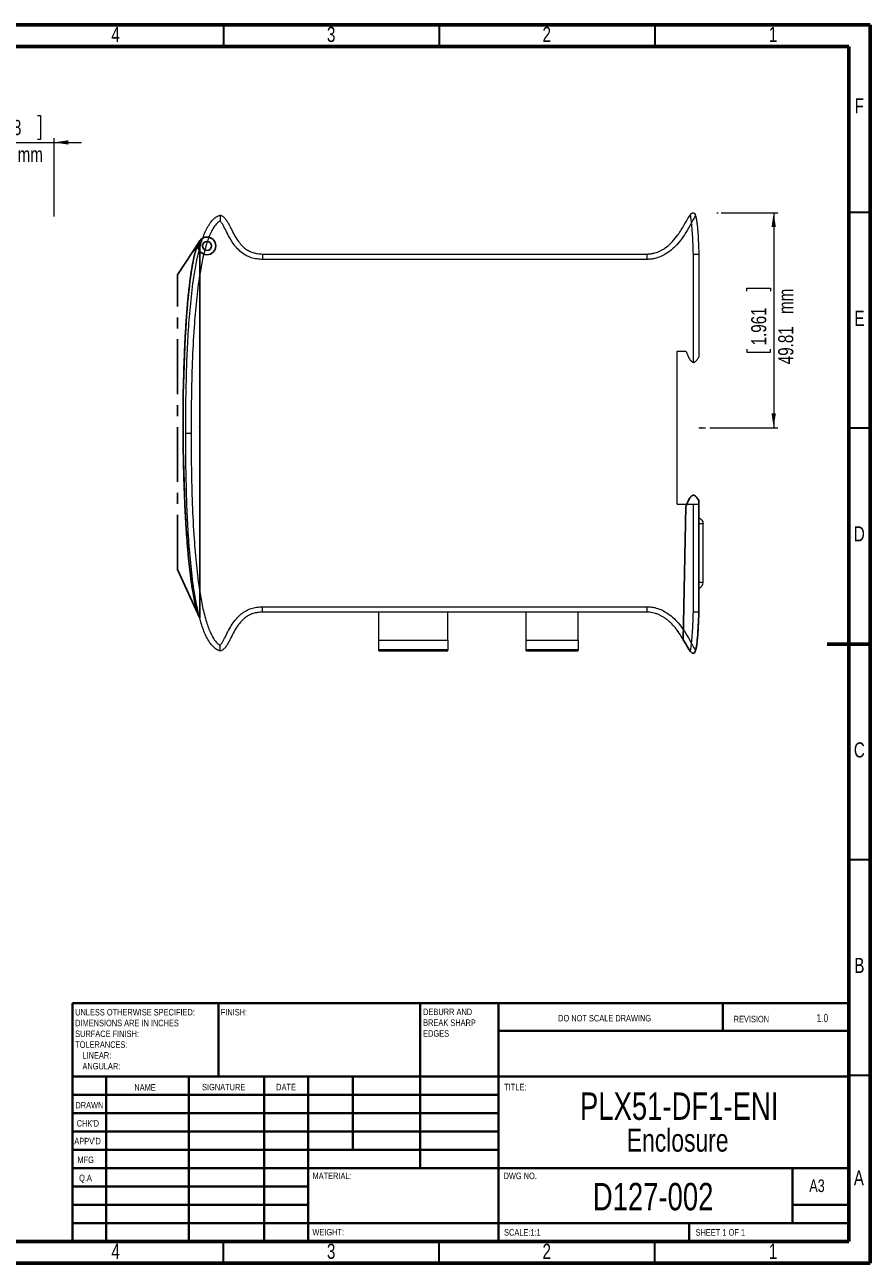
# Model space of a CAD drawing. Header units: millimetres. Extents: x 15 to 415, y 5 to 292.
# Tile 3 of 3: x 219 to 415, y 5 to 292. Entities that reach past the tile are written whole.
import ezdxf

# ---------------------------------------------------------------- set-up
doc = ezdxf.new("R2010")
doc.units = ezdxf.units.MM
doc.header["$PDSIZE"] = -1
doc.linetypes.add('CENTERX2', pattern=[20.32, 12.7, -2.54, 2.54, -2.54])
doc.styles.add('SLDTEXTSTYLE0', font='TXT', dxfattribs={"width": 0.75})
doc.styles.add('SLDTEXTSTYLE1', font='TXT', dxfattribs={"width": 0.686449})
doc.styles.add('SLDTEXTSTYLE2', font='TXT', dxfattribs={"width": 0.6875})
doc.dimstyles.new('SLDDIMSTYLE0', dxfattribs={"dimtxt": 3.5, "dimasz": 3.302, "dimexe": 0, "dimexo": 0.0625, "dimgap": 0.875, "dimtad": 1, "dimrnd": 1e-09, "dimzin": 12, "dimdsep": 46, "dimtxsty": 'SLDTEXTSTYLE0', "dimsah": 1, "dimcen": 0.09, "dimadec": 0, "dimazin": 3, "dimtfac": 1, "dimtofl": 0, "dimtmove": 0, "dimatfit": 3, "dimfxl": 1, "dimfrac": 2, "dimtolj": 1, "dimtzin": 12, "dimarcsym": 0})
doc.dimstyles.new('SLDDIMSTYLE1', dxfattribs={"dimtxt": 3.5, "dimasz": 3.302, "dimexe": 0, "dimexo": 0.0625, "dimgap": 0.875, "dimtad": 1, "dimrnd": 1e-09, "dimzin": 4, "dimdsep": 46, "dimtxsty": 'SLDTEXTSTYLE0', "dimsah": 1, "dimcen": 0.09, "dimadec": 0, "dimazin": 1, "dimtfac": 1, "dimtmove": 0, "dimatfit": 0, "dimfxl": 1, "dimfrac": 2, "dimtolj": 1, "dimtzin": 12, "dimarcsym": 0})

# ---------------------------------------------------------------- blocks, each defined once
blk = doc.blocks.new('SW_NOTE_0')
at = {"color": 0, "linetype": 'Continuous', "lineweight": 0, "char_height": 1.5, "attachment_point": 1, "style": 'SLDTEXTSTYLE0'}
for s, insert in [('UNLESS OTHERWISE SPECIFIED:', (0, 1.93)), ('DIMENSIONS ARE IN INCHES', (0, -0.57)), ('TOLERANCES:', (0, -5.57)), ('SURFACE FINISH:', (0, -3.07)), ('LINEAR:', (1.69, -8.07)), ('ANGULAR:', (1.69, -10.57))]:
    blk.add_mtext(s, dxfattribs=dict(at, insert=insert))
blk = doc.blocks.new('SW_NOTE_1')
at = {"color": 0, "linetype": 'Continuous', "lineweight": 0, "char_height": 1.5, "attachment_point": 1, "style": 'SLDTEXTSTYLE0'}
for s, insert in [('DEBURR AND', (0, 1.93)), ('BREAK SHARP', (0, -0.57)), ('EDGES', (0, -3.07))]:
    blk.add_mtext(s, dxfattribs=dict(at, insert=insert))
blk = doc.blocks.new('SW_NOTE_2')
at = {"color": 0, "linetype": 'Continuous', "lineweight": 0, "attachment_point": 2, "style": 'SLDTEXTSTYLE0'}
for s, insert, char_height in [('PLX51-DF1-ENI', (28.08, 8.19), 6.35), ('Enclosure', (27.73, -0.23), 5.292)]:
    blk.add_mtext(s, dxfattribs=dict(at, insert=insert, char_height=char_height))
blk = doc.blocks.new('_D_2')
at = {"color": 7, "linetype": 'Continuous', "lineweight": 0}
for p, q in [((208.44, 271), (207.73, 271)), ((207.73, 271), (207.73, 265.44)), ((221.85, 271), (222.56, 271)), ((222.56, 271), (222.56, 265.44)), ((202.92, 264.73), (196.57, 264.73)), ((202.92, 247.53), (202.92, 265.73)), ((202.92, 264.73), (225.72, 264.73)), ((207.73, 265.44), (208.44, 265.44)), ((222.56, 265.44), (221.85, 265.44)), ((225.72, 247.53), (225.72, 265.73)), ((225.72, 264.73), (232.07, 264.73))]:
    blk.add_line(p, q, dxfattribs=at)
for points in [[(202.92, 264.73), (199.62, 265.24), (199.62, 264.23)], [(225.72, 264.73), (229.02, 264.23), (229.02, 265.24)]]:
    blk.add_solid(points, dxfattribs=at)
at = {"color": 7, "linetype": 'Continuous', "lineweight": 0, "char_height": 3.5, "attachment_point": 1, "style": 'SLDTEXTSTYLE0'}
for s, insert in [('0.898', (209.32, 269.95)), ('22.80', (204.3, 263.69)), ('mm', (217.25, 263.69))]:
    blk.add_mtext(s, dxfattribs=dict(at, insert=insert))
blk = doc.blocks.new('_D_3')
at = {"color": 7, "linetype": 'Continuous', "lineweight": 0}
for p, q in [((380.4, 248.44), (393.6, 248.44)), ((392.6, 248.44), (392.6, 198.63)), ((386.34, 230.24), (386.34, 230.95)), ((386.34, 230.95), (391.89, 230.95)), ((391.89, 230.95), (391.89, 230.24)), ((386.34, 216.82), (386.34, 216.11)), ((386.34, 216.11), (391.89, 216.11)), ((391.89, 216.11), (391.89, 216.82)), ((377.78, 198.63), (393.6, 198.63))]:
    blk.add_line(p, q, dxfattribs=at)
for points in [[(392.6, 248.44), (392.1, 245.13), (393.11, 245.13)], [(392.6, 198.63), (393.11, 201.93), (392.1, 201.93)]]:
    blk.add_solid(points, dxfattribs=at)
at = {"color": 7, "linetype": 'Continuous', "lineweight": 0, "char_height": 3.5, "attachment_point": 1, "rotation": 90, "style": 'SLDTEXTSTYLE0'}
for s, insert in [('mm', (393.65, 224.98)), ('1.961', (387.38, 217.71)), ('49.81', (393.65, 213.34))]:
    blk.add_mtext(s, dxfattribs=dict(at, insert=insert))

msp = doc.modelspace()

# ---------------------------------------------------------------- linework, layer by layer
at = {"color": 7, "linetype": 'Continuous', "lineweight": 60}
for p, q in [((15, 292), (415, 292)), ((415, 292), (415, 5)), ((20, 287), (410, 287)), ((410, 287), (410, 10)), ((415, 148.5), (405, 148.5)), ((410, 65.25), (410, 10)), ((410, 10), (20, 10)), ((410, 10), (222.8, 10)), ((415, 5), (15, 5))]:
    msp.add_line(p, q, dxfattribs=at)
at = {"color": 7, "linetype": 'Continuous', "lineweight": 30}
for p, q in [((265, 292), (265, 287)), ((315, 292), (315, 287)), ((365, 292), (365, 287)), ((415, 248.5), (410, 248.5)), ((415, 198.5), (410, 198.5)), ((415, 98.5), (410, 98.5)), ((415, 48.5), (410, 48.5)), ((265, 5), (265, 10)), ((315, 5), (315, 10)), ((365, 5), (365, 10))]:
    msp.add_line(p, q, dxfattribs=at)
at = {"color": 7, "linetype": 'Continuous', "lineweight": 15}
for p, q in [((373.268, 247.913), (373.366, 248.029)), ((374.422, 247.88), (374.498, 247.694)), ((259.496, 241.954), (259.496, 241.963)), ((274.013, 238.878), (274.013, 237.628)), ((274.013, 238.878), (363.234, 238.878)), ((364.734, 239.053), (364.922, 239.12)), ((373.984, 213.753), (373.984, 238.859)), ((375.234, 238.878), (375.234, 215.034)), ((363.231, 237.628), (274.013, 237.628)), ((370.234, 216.378), (372.234, 216.378)), ((370.234, 180.878), (370.234, 216.378)), ((256.234, 197.378), (257.484, 197.378)), ((370.234, 180.878), (373.984, 180.878)), ((373.984, 155.897), (373.984, 180.878)), ((373.984, 180.878), (375.234, 180.878)), ((375.234, 181.722), (375.234, 180.878)), ((375.234, 180.878), (375.234, 155.878)), ((376.234, 176.32), (375.234, 176.32)), ((376.234, 162.82), (376.234, 176.32)), ((375.234, 162.82), (376.234, 162.82)), ((274.013, 155.878), (274.013, 157.128)), ((274.013, 157.128), (363.231, 157.128)), ((363.234, 155.878), (274.013, 155.878)), ((300.996, 149.378), (300.996, 155.878)), ((316.996, 149.378), (316.996, 155.878)), ((335.234, 149.378), (335.234, 155.878)), ((347.234, 149.378), (347.234, 155.878)), ((259.496, 154.463), (259.496, 154.615)), ((300.996, 149.378), (316.996, 149.378)), ((300.996, 147.128), (300.996, 149.378)), ((316.996, 149.378), (316.996, 147.128)), ((335.234, 149.378), (347.234, 149.378)), ((335.234, 147.128), (335.234, 149.378)), ((347.234, 149.378), (347.234, 147.128)), ((370.234, 151.652), (370.445, 151.335)), ((371.637, 149.483), (372.289, 148.369)), ((316.996, 147.128), (300.996, 147.128)), ((300.996, 146.878), (300.996, 147.128)), ((300.996, 146.878), (316.996, 146.878)), ((316.996, 146.878), (316.996, 147.128)), ((347.234, 147.128), (335.234, 147.128)), ((335.234, 146.878), (335.234, 147.128)), ((335.234, 146.878), (347.234, 146.878)), ((347.234, 146.878), (347.234, 147.128)), ((372.942, 147.299), (373.311, 146.782)), ((374.453, 146.943), (374.527, 147.177))]:
    msp.add_line(p, q, dxfattribs=at)
at = {"color": 7, "linetype": 'Continuous', "lineweight": 0}
for p, q in [((379.398, 248.436), (379.748, 248.436)), ((375.243, 198.628), (376.781, 198.628))]:
    msp.add_line(p, q, dxfattribs=at)
at = {"color": 7, "linetype": 'CENTERX2'}
for p, q in [((254.332, 234.065), (259.496, 241.963)), ((254.332, 165.764), (254.332, 234.065)), ((259.496, 154.463), (254.332, 165.764))]:
    msp.add_line(p, q, dxfattribs=at)
at = {"color": 7, "linetype": 'Continuous'}
for p, q in [((259.496, 154.463), (259.496, 241.963)), ((375.234, 181.722), (375.234, 155.878)), ((372.234, 180.378), (371.637, 149.483))]:
    msp.add_line(p, q, dxfattribs=at)
at = {"color": 7, "linetype": 'Continuous', "lineweight": 40}
for p, q in [((230, 65.25), (410, 65.25)), ((230, 65.25), (230, 10)), ((263.8, 48.25), (263.8, 65.25)), ((310.6, 65.25), (310.6, 27)), ((328.8, 65.25), (328.8, 10)), ((380.8, 58.875), (380.8, 65.25)), ((410, 58.875), (328.8, 58.875)), ((410, 48.25), (230, 48.25)), ((237.8, 48.25), (237.8, 10)), ((256.991, 48.25), (256.991, 10)), ((274.399, 48.25), (274.399, 10)), ((284.6, 10), (284.6, 48.25)), ((295, 31.25), (295, 48.25)), ((328.8, 44), (230, 44)), ((328.8, 39.75), (230, 39.75)), ((328.8, 35.5), (230, 35.5)), ((328.8, 31.25), (230, 31.25)), ((284.6, 27), (230, 27)), ((284.6, 27), (410, 27)), ((397, 14.25), (397, 27)), ((284.6, 22.75), (230, 22.75)), ((284.6, 18.5), (230, 18.5)), ((410, 18.5), (397, 18.5)), ((230, 14.25), (410, 14.25)), ((373, 10), (373, 14.25))]:
    msp.add_line(p, q, dxfattribs=at)
at = {"color": 7, "linetype": 'Continuous', "flags": 128}
for points in [[(259.496, 154.463), (259.282, 154.972), (259.073, 155.548), (258.871, 156.186), (258.675, 156.887), (258.485, 157.647), (258.301, 158.465), (258.123, 159.339), (257.934, 160.362), (257.753, 161.448), (257.579, 162.594), (257.412, 163.797), (257.253, 165.054), (257.102, 166.364), (256.958, 167.724), (256.821, 169.13), (256.691, 170.581), (256.569, 172.073), (256.457, 173.577), (256.351, 175.116), (256.253, 176.688), (256.161, 178.291), (256.037, 180.771), (255.929, 183.307), (255.837, 185.889), (255.761, 188.51), (255.702, 191.161), (255.659, 193.833), (255.63, 196.997), (255.624, 200.165), (255.64, 203.323), (255.679, 206.456), (255.722, 208.711), (255.776, 210.941), (255.843, 213.139), (255.922, 215.301), (256.013, 217.42), (256.116, 219.493), (256.23, 221.512), (256.329, 223.058), (256.435, 224.566), (256.549, 226.033), (256.67, 227.456), (256.798, 228.832), (256.934, 230.16), (257.078, 231.435), (257.209, 232.507), (257.346, 233.536), (257.489, 234.52), (257.638, 235.457), (257.792, 236.345), (257.952, 237.183), (258.118, 237.97), (258.289, 238.702), (258.448, 239.312), (258.611, 239.876), (258.779, 240.393), (258.951, 240.862), (259.129, 241.28), (259.31, 241.648), (259.496, 241.963)], [(372.234, 180.378), (372.43, 180.846), (372.615, 181.262), (372.79, 181.629), (372.957, 181.948), (373.114, 182.222), (373.265, 182.451), (373.434, 182.667), (373.595, 182.827), (373.749, 182.934), (373.898, 182.991), (374.063, 182.999), (374.224, 182.951), (374.385, 182.851), (374.545, 182.703), (374.709, 182.512), (374.877, 182.282), (375.052, 182.017), (375.234, 181.722)], [(371.637, 149.483), (371.921, 149.001), (372.19, 148.539), (372.445, 148.104), (372.686, 147.701), (372.914, 147.338), (373.085, 147.084), (373.247, 146.862), (373.402, 146.673), (373.549, 146.521), (373.689, 146.41), (373.816, 146.344), (373.936, 146.32), (374.05, 146.339), (374.159, 146.405), (374.245, 146.498), (374.327, 146.626), (374.406, 146.792), (374.494, 147.037), (374.577, 147.339), (374.647, 147.658), (374.714, 148.025), (374.777, 148.443), (374.836, 148.913), (374.893, 149.447), (374.947, 150.039), (374.997, 150.691), (375.044, 151.404), (375.088, 152.18), (375.121, 152.836), (375.152, 153.532), (375.181, 154.271), (375.208, 155.053), (375.234, 155.878)]]:
    msp.add_lwpolyline(points, dxfattribs=at)
at = {"color": 7, "linetype": 'Continuous', "lineweight": 15, "flags": 128}
msp.add_lwpolyline([(260.174, 242.554), (259.828, 242.315), (259.496, 241.954)], dxfattribs=at)
at = {"color": 7, "linetype": 'Continuous'}
for radius in [2.051, 1.051]:
    msp.add_circle((261.162, 240.757), radius, dxfattribs=at)
at = {"color": 7, "linetype": 'Continuous', "lineweight": 15}
for points, knots in [([(256.234, 197.378), (256.257, 201.481), (256.292, 207.638), (256.575, 215.843), (256.909, 222.005), (257.419, 228.169), (258.079, 233.491), (258.89, 237.95), (259.607, 240.829), (260.322, 242.946), (260.877, 244.289), (261.535, 245.541), (262.186, 246.461), (262.804, 247.089), (263.269, 247.448), (263.749, 247.721), (264.071, 247.825), (264.234, 247.878)], [0, 0, 0, 0, 0.23482882, 0.35233688, 0.46989233, 0.58798155, 0.70626845, 0.77663762, 0.84729762, 0.87582215, 0.90446556, 0.93034313, 0.95666279, 0.96856864, 0.98067338, 0.99022165, 1, 1, 1, 1]), ([(264.234, 247.878), (264.235, 247.864), (264.235, 247.837), (264.24, 247.627), (264.241, 247.315), (264.23, 246.933), (264.204, 246.66), (264.189, 246.529), (264.188, 246.526)], [0, 0, 0, 0, 0.1998494, 0.3996611, 0.6005941, 0.8054992, 0.9964134, 1, 1, 1, 1]), ([(264.234, 247.878), (264.234, 247.878), (264.316, 247.86), (264.479, 247.81), (264.744, 247.677), (265.018, 247.474), (265.298, 247.191), (265.557, 246.863), (265.861, 246.409), (266.187, 245.838), (266.668, 244.91), (267.258, 243.725), (268.014, 242.397), (268.876, 241.213), (269.794, 240.299), (270.792, 239.622), (271.804, 239.183), (272.893, 238.921), (273.636, 238.893), (274.013, 238.878)], [0, 0, 0, 0, 0.0000043, 0.0178483, 0.0361803, 0.0628213, 0.0901769, 0.1208686, 0.1517919, 0.2063246, 0.2609979, 0.374643, 0.4884643, 0.5861719, 0.6860743, 0.7627211, 0.8418612, 0.9198594, 1, 1, 1, 1]), ([(363.234, 238.878), (363.234, 238.878), (363.582, 238.876), (364.289, 238.934), (365.418, 239.216), (366.594, 239.731), (367.902, 240.578), (369.204, 241.76), (370.568, 243.494), (371.627, 245.224), (372.524, 246.825), (373.042, 247.584), (373.301, 247.963)], [0, 0, 0, 0, 0.00000422, 0.07336089, 0.14875328, 0.24437563, 0.34270718, 0.47607913, 0.61310691, 0.80648273, 0.90316981, 1, 1, 1, 1]), ([(373.301, 247.963), (373.41, 248.094), (373.56, 248.272), (373.784, 248.406), (373.895, 248.436), (373.972, 248.438), (374.046, 248.422), (374.148, 248.37), (374.343, 248.163), (374.425, 247.922), (374.487, 247.74)], [0, 0, 0, 0, 0.2889411, 0.3946849, 0.4402412, 0.4829926, 0.5253429, 0.5700269, 0.6759339, 1, 1, 1, 1]), ([(373.549, 246.063), (373.524, 246.272), (373.475, 246.688), (373.406, 247.19), (373.355, 247.541), (373.325, 247.759), (373.305, 247.926), (373.302, 247.95), (373.301, 247.963)], [0, 0, 0, 0, 0.2494885, 0.4983867, 0.62454, 0.7457617, 0.8669931, 1, 1, 1, 1]), ([(373.549, 246.063), (373.654, 246.247), (373.865, 246.613), (374.119, 247.053), (374.291, 247.363), (374.395, 247.557), (374.471, 247.707), (374.482, 247.729), (374.487, 247.74)], [0, 0, 0, 0, 0.2508476, 0.5014686, 0.6276981, 0.7483976, 0.8685635, 1, 1, 1, 1]), ([(374.487, 247.74), (374.564, 247.438), (374.717, 246.83), (374.94, 245.045), (375.117, 242.392), (375.195, 240.05), (375.234, 238.878)], [0, 0, 0, 0, 0.1048911, 0.210921, 0.605017, 1, 1, 1, 1]), ([(264.188, 246.526), (264.123, 246.49), (263.789, 246.303), (263.219, 245.756), (262.581, 244.857), (262.001, 243.731), (261.487, 242.494), (260.805, 240.461), (260.1, 237.669), (259.319, 233.287), (258.653, 228.031), (258.105, 221.232), (257.72, 213.74), (257.512, 205.56), (257.494, 200.105), (257.484, 197.378)], [0, 0, 0, 0, 0.0044595, 0.0227324, 0.0462931, 0.0699392, 0.0979557, 0.1259885, 0.1975412, 0.2691577, 0.3909778, 0.5128366, 0.6752005, 0.8376037, 1, 1, 1, 1]), ([(274.013, 237.628), (273.575, 237.646), (272.699, 237.682), (271.411, 237.989), (270.199, 238.518), (269.022, 239.306), (267.951, 240.367), (266.991, 241.67), (266.178, 243.098), (265.468, 244.516), (264.888, 245.622), (264.457, 246.268), (264.243, 246.474), (264.188, 246.526)], [0, 0, 0, 0, 0.0932221, 0.1863376, 0.2800135, 0.3737244, 0.486334, 0.5992161, 0.717472, 0.8358689, 0.9368957, 0.9839223, 1, 1, 1, 1]), ([(373.549, 246.063), (373.415, 245.834), (372.875, 244.912), (371.929, 243.299), (370.631, 241.488), (369.203, 240.03), (367.82, 238.994), (366.411, 238.256), (365.202, 237.853), (364.132, 237.656), (363.531, 237.637), (363.231, 237.628)], [0, 0, 0, 0, 0.0569559, 0.2287124, 0.4000532, 0.53223, 0.6642603, 0.767949, 0.8715254, 0.93577, 1, 1, 1, 1]), ([(373.984, 238.859), (373.96, 239.615), (373.914, 241.064), (373.807, 243.206), (373.695, 244.854), (373.58, 245.804), (373.549, 246.063)], [0, 0, 0, 0, 0.3141263, 0.6025817, 0.8912139, 1, 1, 1, 1]), ([(259.496, 154.463), (259.312, 154.925), (258.899, 155.962), (258.444, 157.756), (258, 159.897), (257.599, 162.37), (257.234, 165.121), (256.908, 168.12), (256.62, 171.334), (256.367, 174.749), (256.119, 178.884), (255.898, 183.741), (255.729, 189.306), (255.634, 194.995), (255.612, 200.726), (255.663, 206.108), (255.771, 211.08), (255.924, 215.596), (256.128, 219.926), (256.384, 224.021), (256.691, 227.834), (257.036, 231.196), (257.411, 234.094), (257.807, 236.519), (258.214, 238.475), (258.631, 239.98), (259.007, 241.086), (259.347, 241.694), (259.496, 241.963)], [0, 0, 0, 0, 0.0169166, 0.0379264, 0.0628147, 0.0913055, 0.1230941, 0.1572164, 0.1939013, 0.2328335, 0.2736949, 0.3347786, 0.3982063, 0.4630359, 0.5283234, 0.5931244, 0.6460725, 0.6974813, 0.7468065, 0.7935057, 0.8370401, 0.8768761, 0.9084564, 0.9364203, 0.9604401, 0.9763569, 0.9895543, 1, 1, 1, 1]), ([(363.231, 237.628), (363.231, 237.661), (363.231, 237.753), (363.232, 237.983), (363.233, 238.304), (363.234, 238.621), (363.234, 238.837), (363.234, 238.864), (363.234, 238.878)], [0, 0, 0, 0, 0.0510455, 0.1413984, 0.3560495, 0.5706999, 0.78535, 1, 1, 1, 1]), ([(373.984, 238.859), (373.998, 238.86), (374.09, 238.861), (374.322, 238.864), (374.66, 238.869), (374.977, 238.874), (375.193, 238.877), (375.221, 238.878), (375.234, 238.878)], [0, 0, 0, 0, 0.0209554, 0.1413942, 0.3560678, 0.5707189, 0.7853592, 1, 1, 1, 1]), ([(372.234, 216.378), (372.358, 216.082), (372.58, 215.55), (372.92, 214.855), (373.212, 214.364), (373.463, 214.043), (373.675, 213.854), (373.854, 213.766), (373.955, 213.756), (373.984, 213.753)], [0, 0, 0, 0, 0.2959335, 0.5314912, 0.7126862, 0.82163874, 0.90621511, 0.97324782, 1, 1, 1, 1]), ([(375.234, 215.034), (375.23, 215.027), (375.22, 215.011), (375.127, 214.858), (374.912, 214.519), (374.643, 214.123), (374.333, 213.858), (374.155, 213.763), (374.035, 213.756), (373.984, 213.753)], [0, 0, 0, 0, 0.0970605, 0.2172985, 0.407579, 0.7510475, 0.851585, 0.9370816, 1, 1, 1, 1]), ([(264.234, 146.878), (264.234, 146.878), (263.909, 146.965), (263.212, 147.291), (262.314, 148.117), (261.54, 149.207), (260.882, 150.457), (260.323, 151.808), (259.609, 153.919), (258.891, 156.8), (258.081, 161.255), (257.419, 166.583), (256.91, 172.744), (256.575, 178.905), (256.293, 187.111), (256.258, 193.27), (256.234, 197.378)], [0, 0, 0, 0, 0.0000011, 0.0192689, 0.0432284, 0.0690263, 0.0954323, 0.1239445, 0.1526067, 0.2229241, 0.2936519, 0.4117182, 0.5300546, 0.6474645, 0.7648794, 1, 1, 1, 1]), ([(257.484, 197.378), (257.494, 194.651), (257.512, 189.196), (257.72, 181.016), (258.105, 173.524), (258.653, 166.725), (259.319, 161.469), (260.1, 157.087), (260.805, 154.295), (261.487, 152.262), (262.001, 151.025), (262.581, 149.899), (263.219, 149), (263.789, 148.453), (264.123, 148.266), (264.188, 148.23)], [0, 0, 0, 0, 0.1623963, 0.3247995, 0.4871634, 0.6090222, 0.7308423, 0.8024588, 0.8740115, 0.9020443, 0.9300608, 0.9537069, 0.9772676, 0.9955405, 1, 1, 1, 1]), ([(372.45, 180.878), (372.504, 181.007), (372.658, 181.37), (372.921, 181.9), (373.212, 182.392), (373.463, 182.713), (373.675, 182.903), (373.878, 182.999), (374.065, 183.009), (374.304, 182.933), (374.589, 182.68), (374.908, 182.252), (375.118, 181.911), (375.234, 181.722)], [0, 0, 0, 0, 0.0917232, 0.2597253, 0.3889554, 0.4666614, 0.5269821, 0.5747905, 0.6109327, 0.6478738, 0.7368216, 0.8543573, 1, 1, 1, 1]), ([(375.234, 177.734), (375.335, 177.691), (375.591, 177.581), (375.926, 177.273), (376.185, 176.826), (376.218, 176.488), (376.234, 176.32)], [0, 0, 0, 0, 0.17819182, 0.4521279, 0.72606395, 1, 1, 1, 1]), ([(375.234, 161.405), (375.335, 161.448), (375.591, 161.558), (375.926, 161.866), (376.185, 162.313), (376.218, 162.651), (376.234, 162.82)], [0, 0, 0, 0, 0.1781918, 0.4521279, 0.7260639, 1, 1, 1, 1]), ([(264.188, 148.23), (264.243, 148.282), (264.457, 148.488), (264.888, 149.134), (265.468, 150.24), (266.178, 151.658), (266.991, 153.086), (267.951, 154.389), (269.022, 155.45), (270.199, 156.238), (271.411, 156.767), (272.699, 157.074), (273.575, 157.11), (274.013, 157.128)], [0, 0, 0, 0, 0.01607773, 0.06310434, 0.16413114, 0.28252803, 0.40078387, 0.51366597, 0.62627556, 0.71998651, 0.81366243, 0.90677793, 1, 1, 1, 1]), ([(274.013, 155.878), (274.013, 155.878), (273.646, 155.878), (272.903, 155.829), (271.824, 155.581), (270.803, 155.139), (269.812, 154.472), (268.884, 153.552), (268.021, 152.37), (267.259, 151.033), (266.669, 149.848), (266.187, 148.918), (265.861, 148.348), (265.558, 147.894), (265.301, 147.568), (265.02, 147.284), (264.748, 147.082), (264.482, 146.945), (264.318, 146.901), (264.234, 146.878)], [0, 0, 0, 0, 0.0000043, 0.0781115, 0.1581372, 0.2347468, 0.3139244, 0.4113484, 0.5115375, 0.6250375, 0.7390037, 0.7935676, 0.8482095, 0.8789293, 0.9098243, 0.9365397, 0.96382, 0.9816828, 1, 1, 1, 1]), ([(363.231, 157.128), (363.531, 157.119), (364.132, 157.1), (365.202, 156.903), (366.411, 156.5), (367.82, 155.762), (369.203, 154.726), (370.631, 153.268), (371.929, 151.457), (372.875, 149.844), (373.415, 148.922), (373.549, 148.693)], [0, 0, 0, 0, 0.06423, 0.12847459, 0.23205096, 0.33573966, 0.46777002, 0.5999468, 0.77128756, 0.94304411, 1, 1, 1, 1]), ([(363.234, 155.878), (363.234, 155.881), (363.234, 155.888), (363.234, 155.943), (363.234, 156.029), (363.234, 156.146), (363.233, 156.292), (363.233, 156.461), (363.232, 156.65), (363.232, 156.84), (363.231, 157.003), (363.231, 157.095), (363.231, 157.128)], [0, 0, 0, 0, 0.1058442, 0.214758, 0.3206022, 0.4295159, 0.5353603, 0.6442742, 0.750119, 0.8590333, 0.9491104, 1, 1, 1, 1]), ([(373.301, 146.793), (373.208, 146.917), (373.021, 147.166), (372.687, 147.695), (372.183, 148.546), (371.508, 149.718), (370.68, 151.045), (369.758, 152.324), (368.892, 153.269), (368.161, 153.92), (367.628, 154.337), (367.064, 154.719), (366.473, 155.057), (365.859, 155.345), (365.22, 155.581), (364.551, 155.756), (363.884, 155.862), (363.442, 155.873), (363.234, 155.878)], [0, 0, 0, 0, 0.0327412, 0.0656194, 0.1316484, 0.2411525, 0.3507195, 0.4612074, 0.5729318, 0.6200493, 0.6673545, 0.7153169, 0.7635441, 0.8106793, 0.8581624, 0.9069167, 0.9561974, 1, 1, 1, 1]), ([(373.549, 148.693), (373.58, 148.952), (373.695, 149.901), (373.807, 151.549), (373.914, 153.691), (373.96, 155.141), (373.984, 155.897)], [0, 0, 0, 0, 0.1087861, 0.3971825, 0.6858737, 1, 1, 1, 1]), ([(375.234, 155.878), (375.221, 155.878), (375.193, 155.879), (374.977, 155.882), (374.66, 155.887), (374.322, 155.892), (374.09, 155.895), (373.998, 155.896), (373.984, 155.897)], [0, 0, 0, 0, 0.2146408, 0.4292811, 0.6439322, 0.8586058, 0.9790446, 1, 1, 1, 1]), ([(375.234, 155.878), (375.207, 155.045), (375.144, 153.149), (375.021, 150.719), (374.834, 148.861), (374.695, 147.796), (374.557, 147.276), (374.487, 147.016)], [0, 0, 0, 0, 0.2806244, 0.6390655, 0.8188819, 0.9095462, 1, 1, 1, 1]), ([(264.234, 146.878), (264.234, 146.881), (264.235, 146.888), (264.236, 146.941), (264.238, 147.025), (264.239, 147.14), (264.24, 147.282), (264.24, 147.448), (264.235, 147.634), (264.226, 147.829), (264.211, 148.027), (264.197, 148.16), (264.189, 148.227), (264.188, 148.23)], [0, 0, 0, 0, 0.0985322, 0.1999352, 0.298464, 0.3998213, 0.4989304, 0.600809, 0.7019333, 0.8057267, 0.9002765, 0.9964247, 1, 1, 1, 1]), ([(373.301, 146.793), (373.302, 146.806), (373.305, 146.83), (373.325, 146.997), (373.355, 147.215), (373.406, 147.566), (373.475, 148.068), (373.524, 148.484), (373.549, 148.693)], [0, 0, 0, 0, 0.1330986, 0.2542794, 0.3754398, 0.5017858, 0.7504667, 1, 1, 1, 1]), ([(374.487, 147.016), (374.425, 146.834), (374.343, 146.593), (374.148, 146.386), (374.046, 146.334), (373.972, 146.318), (373.895, 146.32), (373.784, 146.35), (373.56, 146.484), (373.41, 146.662), (373.301, 146.793)], [0, 0, 0, 0, 0.3240661, 0.4299731, 0.4746571, 0.5170074, 0.5597588, 0.6053151, 0.7110589, 1, 1, 1, 1]), ([(374.487, 147.016), (374.482, 147.027), (374.471, 147.049), (374.395, 147.199), (374.291, 147.393), (374.119, 147.703), (373.865, 148.144), (373.654, 148.509), (373.549, 148.693)], [0, 0, 0, 0, 0.13152711, 0.25164159, 0.37227803, 0.49870015, 0.74911138, 1, 1, 1, 1])]:
    msp.add_open_spline(points, degree=3, knots=knots, dxfattribs=at)
at = {"color": 7, "linetype": 'Continuous'}
msp.add_point((259.496, 198.8), dxfattribs=at)
msp.add_point((259.496, 198.8), dxfattribs=at)
at = {"color": 7, "linetype": 'Continuous', "lineweight": 0}
msp.add_point((375.85, 198.628), dxfattribs=at)

# ---------------------------------------------------------------- block references
for name, p in [('SW_NOTE_0', (230.594, 61.987)), ('SW_NOTE_1', (311.309, 62.069)), ('SW_NOTE_2', (342.605, 36.386))]:
    msp.add_blockref(name, p, dxfattribs=at)

# ---------------------------------------------------------------- texts
for s, insert, char_height, attachment_point, style in [('4', (239.965, 291.517), 3.5, 2, 'SLDTEXTSTYLE0'), ('3', (289.965, 291.517), 3.5, 2, 'SLDTEXTSTYLE0'), ('2', (339.965, 291.517), 3.5, 2, 'SLDTEXTSTYLE0'), ('1', (392.465, 291.517), 3.5, 2, 'SLDTEXTSTYLE0'), ('F', (412.464, 274.96), 3.5, 2, 'SLDTEXTSTYLE0'), ('E', (412.506, 225.71), 3.5, 2, 'SLDTEXTSTYLE0'), ('D', (412.46, 175.767), 3.5, 2, 'SLDTEXTSTYLE0'), ('C', (412.464, 125.71), 3.5, 2, 'SLDTEXTSTYLE0'), ('B', (412.473, 75.767), 3.5, 2, 'SLDTEXTSTYLE0'), ('FINISH:', (264.371, 63.919), 1.5, 1, 'SLDTEXTSTYLE0'), ('DO NOT SCALE DRAWING', (342.615, 62.533), 1.5, 1, 'SLDTEXTSTYLE0'), ('REVISION', (383.328, 62.335), 1.5, 1, 'SLDTEXTSTYLE0'), ('1.0', (403.902, 62.775), 1.905, 2, 'SLDTEXTSTYLE0'), ('NAME', (244.322, 46.501), 1.5, 1, 'SLDTEXTSTYLE0'), ('SIGNATURE', (260.034, 46.562), 1.5, 1, 'SLDTEXTSTYLE0'), ('DATE', (277.215, 46.576), 1.5, 1, 'SLDTEXTSTYLE0'), ('TITLE:', (330.09, 46.576), 1.5, 1, 'SLDTEXTSTYLE0'), ('DRAWN', (230.643, 42.385), 1.5, 1, 'SLDTEXTSTYLE1'), ("CHK'D", (230.939, 38.162), 1.5, 1, 'SLDTEXTSTYLE0'), ("APPV'D", (230.402, 34.066), 1.5, 1, 'SLDTEXTSTYLE0'), ('MFG', (231.124, 29.716), 1.5, 1, 'SLDTEXTSTYLE0'), ('MATERIAL:', (285.646, 25.986), 1.5, 1, 'SLDTEXTSTYLE0'), ('DWG NO.', (329.953, 25.986), 1.5, 1, 'SLDTEXTSTYLE0'), ('A', (412.36, 26.517), 3.5, 2, 'SLDTEXTSTYLE0'), ('Q.A', (231.509, 25.505), 1.5, 1, 'SLDTEXTSTYLE0'), ('D127-002', (364.639, 23.607), 6.35, 2, 'SLDTEXTSTYLE0'), ('A3', (400.871, 24.406), 2.9104, 1, 'SLDTEXTSTYLE0'), ('WEIGHT:', (285.618, 12.949), 1.4986, 1, 'SLDTEXTSTYLE0'), ('SCALE:1:1', (330.074, 12.9), 1.5, 1, 'SLDTEXTSTYLE0'), ('SHEET 1 OF 1', (374.478, 12.9), 1.5, 1, 'SLDTEXTSTYLE2'), ('4', (239.965, 9.517), 3.5, 2, 'SLDTEXTSTYLE0'), ('3', (289.965, 9.517), 3.5, 2, 'SLDTEXTSTYLE0'), ('2', (339.965, 9.517), 3.5, 2, 'SLDTEXTSTYLE0'), ('1', (392.465, 9.517), 3.5, 2, 'SLDTEXTSTYLE0')]:
    msp.add_mtext(s, dxfattribs=dict(at, insert=insert, char_height=char_height, attachment_point=attachment_point, style=style))

# ---------------------------------------------------------------- dimensions: what is measured, and where the dimension line sits
dim = msp.add_linear_dim(base=(225.718, 259.175), p1=(202.918, 246.526), p2=(225.718, 246.526), text='<> mm', dimstyle='SLDDIMSTYLE1', dxfattribs=at)
dim.commit()
dim.dimension.update_dxf_attribs({"geometry": '_D_2', "text_midpoint": (215.144, 259.175), "dimtype": 160})
dim = msp.add_linear_dim(base=(398.162, 198.628), p1=(379.398, 248.436), p2=(376.781, 198.628), angle=90, text='<>mm', dimstyle='SLDDIMSTYLE0', dxfattribs=at)
dim.commit()
dim.dimension.update_dxf_attribs({"geometry": '_D_3', "text_midpoint": (398.162, 223.532), "dimtype": 160})

doc.saveas('drawing.dxf')
